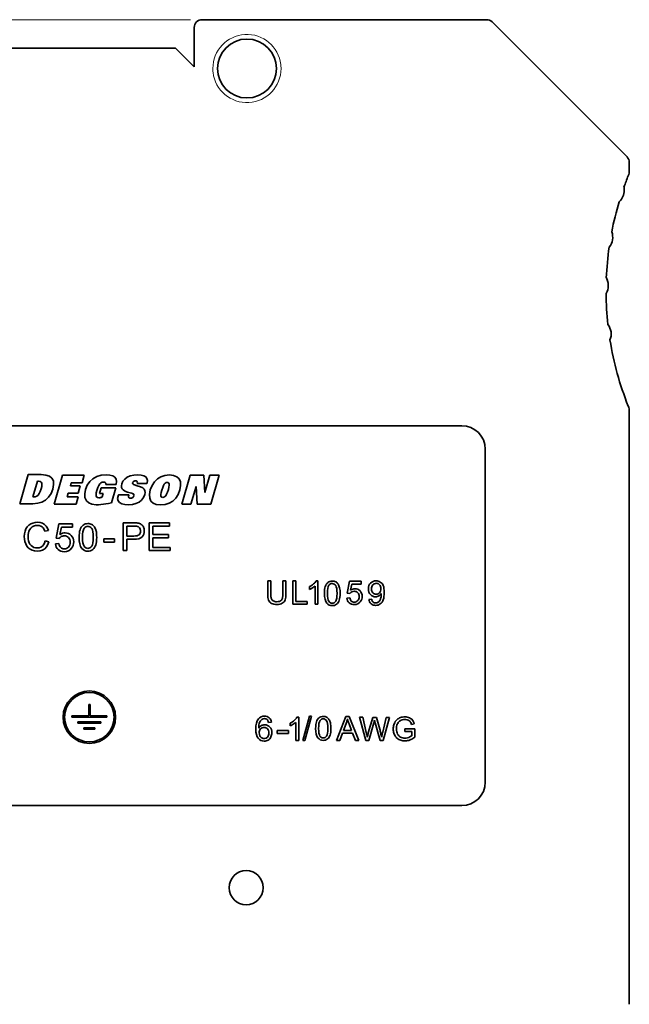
# Model space of a CAD drawing. Header units: millimetres. Extents: x 6 to 292, y 5 to 204.
# Tile 4 of 21: x 104 to 143, y 53 to 117. Entities that reach past the tile are written whole.
import ezdxf
from ezdxf.enums import TextEntityAlignment as Align

# ---------------------------------------------------------------- set-up
doc = ezdxf.new("R2010")
doc.units = ezdxf.units.MM
for name, color, linetype in [('可见', 7, 'Continuous'), ('尺寸层', 7, 'Continuous'), ('相切', 7, 'Continuous')]:
    doc.layers.add(name, color=color, linetype=linetype)
doc.styles.add('SEACAD_Arial_Narrow', font='ARIALN.TTF')
doc.dimstyles.new('DEGSON', dxfattribs={"dimtxt": 2.5, "dimasz": 2.5, "dimexe": 1.25, "dimexo": 0.75, "dimgap": 0.75, "dimtad": 1, "dimdec": 3, "dimdsep": 46, "dimtxsty": 'SEACAD_Arial_Narrow', "dimblk1": '_SE_FILLED', "dimblk2": '_SE_FILLED', "dimsah": 1, "dimcen": 1.25, "dimadec": 1, "dimazin": 0, "dimtfac": 0.7, "dimtdec": 3, "dimtmove": 0, "dimatfit": 3, "dimfxl": 1, "dimtolj": 1, "dimarcsym": 0})

# ---------------------------------------------------------------- blocks, each defined once
blk = doc.blocks.new('SE4')
at = {"layer": '可见', "color": 7, "linetype": 'Continuous', "lineweight": 35}
for p, q in [((115.44, 116.533), (133.808, 116.533)), ((134.162, 116.386), (142.869, 107.679)), ((114.94, 113.493), (114.94, 116.033)), ((101.84, 114.693), (113.74, 114.693)), ((113.74, 114.693), (114.94, 113.493)), ((113.74, 114.693), (114.307, 114.126)), ((143.015, 106.827), (143.015, 107.326)), ((143.015, 91.239), (143.015, 53.01)), ((132.215, 90.333), (83.365, 90.333)), ((133.715, 67.333), (133.715, 88.833)), ((103.679, 85.306), (104.221, 87.181)), ((104.221, 87.181), (105.058, 87.181)), ((105.058, 87.181), (105.367, 87.155)), ((105.367, 87.155), (105.601, 87.079)), ((105.601, 87.079), (105.761, 86.952)), ((105.895, 85.27), (106.436, 87.142)), ((106.436, 87.142), (107.837, 87.142)), ((107.837, 87.142), (107.698, 86.661)), ((108.407, 86.92), (108.658, 87.059)), ((108.658, 87.059), (108.943, 87.143)), ((108.943, 87.143), (109.263, 87.171)), ((109.263, 87.171), (109.5, 87.153)), ((109.5, 87.153), (109.686, 87.1)), ((109.686, 87.1), (109.822, 87.011)), ((110.613, 87.016), (110.807, 87.102)), ((110.807, 87.102), (111.032, 87.153)), ((111.032, 87.153), (111.286, 87.171)), ((111.286, 87.171), (111.509, 87.156)), ((111.509, 87.156), (111.684, 87.112)), ((111.684, 87.112), (111.812, 87.038)), ((111.812, 87.038), (111.891, 86.936)), ((112.562, 86.909), (112.791, 87.049)), ((112.791, 87.049), (113.051, 87.133)), ((113.051, 87.133), (113.34, 87.161)), ((113.34, 87.161), (113.612, 87.133)), ((113.612, 87.133), (113.821, 87.049)), ((113.821, 87.049), (113.968, 86.909)), ((114.138, 85.27), (114.678, 87.142)), ((114.678, 87.142), (115.552, 87.142)), ((115.552, 87.142), (115.632, 86.021)), ((115.632, 86.021), (115.956, 87.142)), ((115.956, 87.142), (116.546, 87.142)), ((116.546, 87.142), (116.005, 85.27)), ((104.821, 86.754), (104.529, 85.742)), ((104.83, 86.755), (104.821, 86.754)), ((104.839, 86.755), (104.83, 86.755)), ((104.848, 86.756), (104.839, 86.755)), ((104.859, 86.756), (104.848, 86.756)), ((104.873, 86.756), (104.859, 86.756)), ((104.889, 86.756), (104.873, 86.756)), ((104.988, 86.744), (104.889, 86.756)), ((105.058, 86.705), (104.988, 86.744)), ((105.1, 86.642), (105.058, 86.705)), ((105.062, 86.258), (105.101, 86.42)), ((105.113, 86.549), (105.1, 86.642)), ((105.101, 86.42), (105.113, 86.549)), ((105.761, 86.952), (105.849, 86.773)), ((105.865, 86.539), (105.81, 86.251)), ((105.849, 86.773), (105.865, 86.539)), ((107.004, 86.661), (106.946, 86.458)), ((106.946, 86.458), (107.59, 86.458)), ((107.698, 86.661), (107.004, 86.661)), ((107.59, 86.458), (107.451, 85.977)), ((107.925, 86.216), (108.037, 86.495)), ((108.037, 86.495), (108.197, 86.73)), ((108.197, 86.73), (108.407, 86.92)), ((108.778, 86.48), (108.717, 86.342)), ((108.843, 86.579), (108.778, 86.48)), ((108.915, 86.646), (108.843, 86.579)), ((108.999, 86.686), (108.915, 86.646)), ((109.095, 86.7), (108.999, 86.686)), ((109.143, 86.695), (109.095, 86.7)), ((109.183, 86.682), (109.143, 86.695)), ((109.213, 86.66), (109.183, 86.682)), ((109.232, 86.629), (109.213, 86.66)), ((109.24, 86.592), (109.232, 86.629)), ((109.237, 86.547), (109.24, 86.592)), ((109.9, 86.547), (109.237, 86.547)), ((109.822, 87.011), (109.905, 86.89)), ((109.903, 86.557), (109.9, 86.547)), ((109.932, 86.738), (109.903, 86.557)), ((109.905, 86.89), (109.932, 86.738)), ((110.241, 86.465), (110.264, 86.583)), ((110.248, 86.361), (110.241, 86.465)), ((110.264, 86.583), (110.338, 86.755)), ((110.338, 86.755), (110.455, 86.9)), ((110.455, 86.9), (110.613, 87.016)), ((110.978, 86.694), (110.963, 86.659)), ((110.963, 86.659), (110.97, 86.596)), ((110.97, 86.596), (111.031, 86.543)), ((111, 86.724), (110.978, 86.694)), ((111.03, 86.749), (111, 86.724)), ((111.065, 86.768), (111.03, 86.749)), ((111.031, 86.543), (111.145, 86.502)), ((111.105, 86.779), (111.065, 86.768)), ((111.148, 86.783), (111.105, 86.779)), ((111.145, 86.502), (111.193, 86.489)), ((111.194, 86.779), (111.148, 86.783)), ((111.193, 86.489), (111.234, 86.478)), ((111.229, 86.765), (111.194, 86.779)), ((111.254, 86.742), (111.229, 86.765)), ((111.234, 86.478), (111.268, 86.468)), ((111.268, 86.71), (111.254, 86.742)), ((111.265, 86.617), (111.271, 86.669)), ((111.886, 86.617), (111.265, 86.617)), ((111.271, 86.669), (111.268, 86.71)), ((111.268, 86.468), (111.473, 86.398)), ((111.473, 86.398), (111.623, 86.322)), ((111.897, 86.656), (111.886, 86.617)), ((111.891, 86.936), (111.92, 86.809)), ((111.92, 86.809), (111.897, 86.656)), ((112.107, 86.192), (112.217, 86.478)), ((112.217, 86.478), (112.369, 86.717)), ((112.369, 86.717), (112.562, 86.909)), ((112.957, 86.483), (112.904, 86.355)), ((113.008, 86.572), (112.957, 86.483)), ((113.063, 86.629), (113.008, 86.572)), ((113.126, 86.664), (113.063, 86.629)), ((113.197, 86.675), (113.126, 86.664)), ((113.261, 86.664), (113.197, 86.675)), ((113.304, 86.632), (113.261, 86.664)), ((113.327, 86.577), (113.304, 86.632)), ((113.309, 86.376), (113.328, 86.494)), ((113.328, 86.494), (113.327, 86.577)), ((113.968, 86.909), (114.05, 86.718)), ((114.063, 86.479), (114.008, 86.194)), ((114.05, 86.718), (114.063, 86.479)), ((115.06, 86.421), (114.728, 85.27)), ((115.132, 85.27), (115.06, 86.421)), ((104.686, 85.753), (104.785, 85.792)), ((104.785, 85.792), (104.869, 85.858)), ((104.869, 85.858), (104.94, 85.956)), ((104.94, 85.956), (105.005, 86.089)), ((105.005, 86.089), (105.062, 86.258)), ((105.698, 85.964), (105.545, 85.728)), ((105.81, 86.251), (105.698, 85.964)), ((106.807, 85.977), (106.743, 85.756)), ((106.743, 85.756), (107.461, 85.756)), ((107.451, 85.977), (106.807, 85.977)), ((107.461, 85.756), (107.321, 85.27)), ((107.873, 85.936), (107.925, 86.216)), ((107.891, 85.697), (107.873, 85.936)), ((108.62, 86.009), (108.605, 85.885)), ((108.605, 85.885), (108.614, 85.796)), ((108.614, 85.796), (108.647, 85.737)), ((108.659, 86.167), (108.62, 86.009)), ((108.717, 86.342), (108.659, 86.167)), ((108.821, 85.962), (108.927, 86.329)), ((109.068, 85.962), (108.821, 85.962)), ((108.927, 86.329), (109.874, 86.329)), ((109.007, 85.749), (109.068, 85.962)), ((109.874, 86.329), (109.597, 85.369)), ((109.997, 85.636), (110.021, 85.803)), ((110.021, 85.803), (110.025, 85.82)), ((110.025, 85.82), (110.03, 85.833)), ((110.03, 85.833), (110.033, 85.845)), ((110.033, 85.845), (110.036, 85.854)), ((110.036, 85.854), (110.04, 85.862)), ((110.04, 85.862), (110.043, 85.871)), ((110.043, 85.871), (110.715, 85.871)), ((110.282, 86.273), (110.248, 86.361)), ((110.346, 86.197), (110.282, 86.273)), ((110.442, 86.131), (110.346, 86.197)), ((110.569, 86.076), (110.442, 86.131)), ((110.636, 86.055), (110.569, 86.076)), ((110.717, 86.03), (110.636, 86.055)), ((110.711, 85.855), (110.699, 85.797)), ((110.699, 85.797), (110.7, 85.75)), ((110.715, 85.871), (110.711, 85.855)), ((110.814, 86.003), (110.717, 86.03)), ((110.905, 85.976), (110.814, 86.003)), ((110.972, 85.952), (110.905, 85.976)), ((111.015, 85.933), (110.972, 85.952)), ((111.004, 85.731), (111.029, 85.764)), ((111.032, 85.92), (111.015, 85.933)), ((111.029, 85.764), (111.046, 85.803)), ((111.044, 85.903), (111.032, 85.92)), ((111.051, 85.883), (111.044, 85.903)), ((111.046, 85.803), (111.052, 85.833)), ((111.054, 85.86), (111.051, 85.883)), ((111.052, 85.833), (111.054, 85.86)), ((111.623, 86.322), (111.716, 86.241)), ((111.749, 85.891), (111.669, 85.704)), ((111.716, 86.241), (111.763, 86.145)), ((111.773, 86.029), (111.749, 85.891)), ((111.763, 86.145), (111.773, 86.029)), ((112.052, 85.909), (112.107, 86.192)), ((112.065, 85.672), (112.052, 85.909)), ((112.81, 86.028), (112.79, 85.905)), ((112.79, 85.905), (112.79, 85.818)), ((112.79, 85.818), (112.812, 85.759)), ((112.851, 86.186), (112.81, 86.028)), ((112.812, 85.759), (112.854, 85.724)), ((112.904, 86.355), (112.851, 86.186)), ((112.988, 85.725), (113.052, 85.762)), ((113.052, 85.762), (113.108, 85.823)), ((113.108, 85.823), (113.161, 85.917)), ((113.161, 85.917), (113.214, 86.049)), ((113.214, 86.049), (113.269, 86.221)), ((113.269, 86.221), (113.309, 86.376)), ((113.897, 85.906), (113.745, 85.666)), ((114.008, 86.194), (113.897, 85.906)), ((104.522, 85.306), (103.679, 85.306)), ((104.838, 85.332), (104.522, 85.306)), ((104.529, 85.742), (104.535, 85.742)), ((104.535, 85.742), (104.542, 85.742)), ((104.542, 85.742), (104.56, 85.74)), ((104.56, 85.74), (104.567, 85.74)), ((104.567, 85.74), (104.572, 85.74)), ((104.572, 85.74), (104.686, 85.753)), ((105.114, 85.411), (104.838, 85.332)), ((105.35, 85.543), (105.114, 85.411)), ((105.545, 85.728), (105.35, 85.543)), ((107.321, 85.27), (105.895, 85.27)), ((107.979, 85.501), (107.891, 85.697)), ((108.131, 85.355), (107.979, 85.501)), ((108.342, 85.268), (108.131, 85.355)), ((108.611, 85.238), (108.342, 85.268)), ((108.759, 85.242), (108.611, 85.238)), ((108.647, 85.737), (108.705, 85.701)), ((108.705, 85.701), (108.789, 85.689)), ((108.914, 85.253), (108.759, 85.242)), ((108.789, 85.689), (108.824, 85.691)), ((108.824, 85.691), (108.859, 85.695)), ((108.859, 85.695), (108.895, 85.704)), ((108.895, 85.704), (108.932, 85.715)), ((109.076, 85.271), (108.914, 85.253)), ((108.932, 85.715), (108.969, 85.73)), ((108.969, 85.73), (109.007, 85.749)), ((109.244, 85.297), (109.076, 85.271)), ((109.417, 85.329), (109.244, 85.297)), ((109.597, 85.369), (109.417, 85.329)), ((110.029, 85.497), (109.997, 85.636)), ((110.117, 85.385), (110.029, 85.497)), ((110.259, 85.303), (110.117, 85.385)), ((110.452, 85.255), (110.259, 85.303)), ((110.697, 85.238), (110.452, 85.255)), ((110.95, 85.258), (110.697, 85.238)), ((110.7, 85.75), (110.714, 85.714)), ((110.714, 85.714), (110.741, 85.688)), ((110.741, 85.688), (110.782, 85.673)), ((110.782, 85.673), (110.836, 85.667)), ((110.836, 85.667), (110.887, 85.671)), ((110.887, 85.671), (110.932, 85.683)), ((110.932, 85.683), (110.972, 85.704)), ((111.178, 85.316), (110.95, 85.258)), ((110.972, 85.704), (111.004, 85.731)), ((111.379, 85.414), (111.178, 85.316)), ((111.546, 85.545), (111.379, 85.414)), ((111.669, 85.704), (111.546, 85.545)), ((112.145, 85.481), (112.065, 85.672)), ((112.289, 85.341), (112.145, 85.481)), ((112.494, 85.257), (112.289, 85.341)), ((112.76, 85.229), (112.494, 85.257)), ((113.058, 85.257), (112.76, 85.229)), ((112.854, 85.724), (112.917, 85.713)), ((112.917, 85.713), (112.988, 85.725)), ((113.322, 85.339), (113.058, 85.257)), ((113.552, 85.477), (113.322, 85.339)), ((113.745, 85.666), (113.552, 85.477)), ((114.728, 85.27), (114.138, 85.27)), ((116.005, 85.27), (115.132, 85.27)), ((104.163, 83.811), (104.265, 83.917)), ((104.265, 83.917), (104.387, 84)), ((104.387, 84), (104.523, 84.061)), ((104.572, 83.861), (104.472, 83.806)), ((104.523, 84.061), (104.669, 84.097)), ((104.688, 83.894), (104.572, 83.861)), ((104.669, 84.097), (104.823, 84.109)), ((104.818, 83.905), (104.688, 83.894)), ((104.932, 83.895), (104.818, 83.905)), ((104.823, 84.109), (104.994, 84.094)), ((105.032, 83.865), (104.932, 83.895)), ((104.994, 84.094), (105.145, 84.048)), ((105.118, 83.816), (105.032, 83.865)), ((105.145, 84.048), (105.278, 83.971)), ((105.278, 83.971), (105.388, 83.867)), ((105.388, 83.867), (105.474, 83.738)), ((106.021, 83.085), (106.194, 84)), ((106.194, 84), (107.081, 84)), ((107.081, 84), (107.08, 83.791)), ((110.352, 82.281), (110.352, 84.073)), ((110.352, 84.073), (111.028, 84.073)), ((111.047, 83.862), (110.589, 83.862)), ((110.589, 83.862), (110.589, 83.221)), ((112.037, 82.278), (112.037, 84.078)), ((112.037, 84.078), (113.346, 84.078)), ((113.346, 83.866), (112.277, 83.866)), ((112.277, 83.866), (112.277, 83.315)), ((113.346, 84.078), (113.346, 83.866)), ((103.974, 83.192), (103.985, 83.371)), ((103.985, 83.371), (104.021, 83.535)), ((104.021, 83.535), (104.081, 83.682)), ((104.081, 83.682), (104.163, 83.811)), ((104.225, 83.311), (104.219, 83.193)), ((104.244, 83.426), (104.225, 83.311)), ((104.276, 83.539), (104.244, 83.426)), ((104.322, 83.643), (104.276, 83.539)), ((104.388, 83.732), (104.322, 83.643)), ((104.472, 83.806), (104.388, 83.732)), ((105.191, 83.744), (105.118, 83.816)), ((105.252, 83.649), (105.191, 83.744)), ((105.3, 83.529), (105.252, 83.649)), ((105.534, 83.585), (105.3, 83.529)), ((105.474, 83.738), (105.534, 83.585)), ((106.369, 83.791), (106.272, 83.312)), ((107.08, 83.791), (106.369, 83.791)), ((110.589, 83.221), (111.053, 83.221)), ((112.277, 83.315), (113.278, 83.315)), ((113.278, 83.315), (113.278, 83.104)), ((103.984, 83.024), (103.974, 83.192)), ((104.016, 82.863), (103.984, 83.024)), ((104.069, 82.709), (104.016, 82.863)), ((104.142, 82.571), (104.069, 82.709)), ((104.219, 83.193), (104.227, 83.046)), ((104.227, 83.046), (104.249, 82.913)), ((104.249, 82.913), (104.286, 82.792)), ((104.286, 82.792), (104.339, 82.688)), ((104.339, 82.688), (104.408, 82.602)), ((104.408, 82.602), (104.494, 82.536)), ((105.139, 82.567), (105.222, 82.656)), ((105.222, 82.656), (105.284, 82.77)), ((105.284, 82.77), (105.327, 82.909)), ((105.327, 82.909), (105.565, 82.849)), ((105.502, 82.669), (105.412, 82.52)), ((105.565, 82.849), (105.502, 82.669)), ((105.981, 82.709), (106.211, 82.729)), ((106.225, 83.058), (106.021, 83.085)), ((109.109, 82.819), (109.109, 83.041)), ((109.109, 83.041), (109.792, 83.041)), ((109.792, 82.819), (109.109, 82.819)), ((109.792, 83.041), (109.792, 82.819)), ((111.049, 83.01), (110.589, 83.01)), ((110.589, 83.01), (110.589, 82.281)), ((113.278, 83.104), (112.277, 83.104)), ((112.277, 83.104), (112.277, 82.491)), ((104.234, 82.457), (104.142, 82.571)), ((104.346, 82.366), (104.234, 82.457)), ((104.48, 82.3), (104.346, 82.366)), ((104.638, 82.261), (104.48, 82.3)), ((104.494, 82.536), (104.591, 82.489)), ((104.591, 82.489), (104.693, 82.461)), ((104.819, 82.248), (104.638, 82.261)), ((104.693, 82.461), (104.8, 82.451)), ((104.8, 82.451), (104.927, 82.464)), ((104.998, 82.265), (104.819, 82.248)), ((104.927, 82.464), (105.04, 82.503)), ((105.156, 82.316), (104.998, 82.265)), ((105.04, 82.503), (105.139, 82.567)), ((105.296, 82.402), (105.156, 82.316)), ((105.412, 82.52), (105.296, 82.402)), ((110.589, 82.281), (110.352, 82.281)), ((113.388, 82.278), (112.037, 82.278)), ((112.277, 82.491), (113.388, 82.491)), ((113.388, 82.491), (113.388, 82.278)), ((119.683, 79.46), (119.683, 80.323)), ((119.683, 80.323), (119.881, 80.323)), ((119.881, 80.323), (119.881, 79.461)), ((120.66, 79.46), (120.66, 80.323)), ((120.66, 80.323), (120.858, 80.323)), ((120.858, 80.323), (120.858, 79.459)), ((121.294, 78.829), (121.295, 80.322)), ((121.295, 80.322), (121.493, 80.322)), ((121.493, 80.322), (121.492, 79.005)), ((122.806, 80.328), (122.923, 80.328)), ((122.923, 80.328), (122.923, 78.828)), ((124.818, 79.534), (124.963, 80.301)), ((124.963, 80.301), (125.706, 80.3)), ((125.11, 80.125), (125.029, 79.724)), ((125.706, 80.125), (125.11, 80.125)), ((125.706, 80.3), (125.706, 80.125)), ((122.373, 79.776), (122.373, 79.956)), ((122.74, 78.828), (122.74, 79.997)), ((124.99, 79.511), (124.818, 79.534)), ((122.228, 78.828), (121.294, 78.829)), ((121.492, 79.005), (122.228, 79.005)), ((122.228, 79.005), (122.228, 78.828)), ((122.923, 78.828), (122.74, 78.828)), ((124.785, 79.219), (124.978, 79.235)), ((126.392, 79.149), (126.209, 79.132)), ((108.215, 72.347), (108.129, 72.347)), ((108.129, 72.347), (108.129, 71.618)), ((108.215, 71.618), (108.215, 72.347)), ((107.036, 71.532), (107.036, 71.618)), ((107.036, 71.618), (108.129, 71.618)), ((107.036, 71.532), (109.307, 71.532)), ((107.422, 71.147), (107.422, 71.232)), ((107.422, 71.232), (108.922, 71.232)), ((107.422, 71.147), (108.922, 71.147)), ((108.215, 71.618), (109.307, 71.618)), ((108.922, 71.147), (108.922, 71.232)), ((109.307, 71.618), (109.307, 71.532)), ((119.923, 71.209), (119.731, 71.194)), ((121.136, 71.157), (121.21, 71.195)), ((121.136, 70.98), (121.136, 71.157)), ((121.21, 71.195), (121.28, 71.237)), ((121.28, 71.237), (121.345, 71.283)), ((121.345, 71.283), (121.405, 71.332)), ((121.454, 71.159), (121.396, 71.117)), ((121.405, 71.332), (121.474, 71.401)), ((121.503, 71.201), (121.454, 71.159)), ((121.474, 71.401), (121.529, 71.467)), ((121.502, 70.032), (121.503, 71.201)), ((121.529, 71.467), (121.568, 71.532)), ((121.568, 71.532), (121.686, 71.532)), ((121.686, 71.532), (121.686, 70.032)), ((122.384, 71.589), (121.945, 70.021)), ((122.516, 71.589), (122.077, 70.021)), ((122.384, 71.589), (122.516, 71.589)), ((124.117, 70.033), (124.714, 71.587)), ((124.714, 71.587), (124.935, 71.587)), ((124.935, 71.587), (125.571, 70.033)), ((126.008, 70.031), (125.612, 71.525)), ((125.612, 71.525), (125.815, 71.525)), ((125.815, 71.525), (126.042, 70.546)), ((126.172, 70.516), (126.457, 71.524)), ((126.527, 71.169), (126.21, 70.031)), ((126.457, 71.524), (126.696, 71.524)), ((126.541, 71.22), (126.527, 71.169)), ((126.556, 71.279), (126.541, 71.22)), ((126.571, 71.344), (126.556, 71.279)), ((126.579, 71.31), (126.571, 71.344)), ((126.595, 71.252), (126.579, 71.31)), ((126.618, 71.169), (126.595, 71.252)), ((126.932, 70.031), (126.618, 71.169)), ((126.696, 71.524), (126.909, 70.768)), ((127.1, 70.564), (127.334, 71.524)), ((127.533, 71.524), (127.123, 70.031)), ((127.334, 71.524), (127.533, 71.524)), ((127.847, 71.113), (127.875, 71.177)), ((127.875, 71.177), (127.914, 71.249)), ((127.914, 71.249), (127.96, 71.313)), ((127.96, 71.313), (128.013, 71.369)), ((128.013, 71.369), (128.072, 71.417)), ((128.101, 71.184), (128.069, 71.135)), ((128.072, 71.417), (128.137, 71.458)), ((128.138, 71.23), (128.101, 71.184)), ((128.137, 71.458), (128.195, 71.486)), ((128.183, 71.272), (128.138, 71.23)), ((128.236, 71.309), (128.183, 71.272)), ((128.195, 71.486), (128.257, 71.509)), ((128.298, 71.339), (128.236, 71.309)), ((128.257, 71.509), (128.321, 71.526)), ((128.368, 71.362), (128.298, 71.339)), ((128.321, 71.526), (128.388, 71.539)), ((128.446, 71.376), (128.368, 71.362)), ((128.388, 71.539), (128.458, 71.547)), ((128.532, 71.38), (128.446, 71.376)), ((128.458, 71.547), (128.531, 71.549)), ((128.531, 71.549), (128.61, 71.546)), ((128.605, 71.376), (128.532, 71.38)), ((128.674, 71.363), (128.605, 71.376)), ((128.61, 71.546), (128.685, 71.536)), ((128.738, 71.341), (128.674, 71.363)), ((128.685, 71.536), (128.757, 71.52)), ((128.795, 71.312), (128.738, 71.341)), ((128.757, 71.52), (128.824, 71.497)), ((128.843, 71.277), (128.795, 71.312)), ((128.824, 71.497), (128.905, 71.457)), ((128.881, 71.236), (128.843, 71.277)), ((128.912, 71.187), (128.881, 71.236)), ((128.905, 71.457), (128.974, 71.408)), ((128.94, 71.128), (128.912, 71.187)), ((128.974, 71.408), (129.029, 71.35)), ((129.029, 71.35), (129.075, 71.282)), ((129.075, 71.282), (129.113, 71.2)), ((129.113, 71.2), (129.143, 71.106)), ((107.807, 70.761), (107.807, 70.847)), ((107.807, 70.847), (108.536, 70.847)), ((107.807, 70.761), (108.536, 70.761)), ((108.536, 70.761), (108.536, 70.847)), ((120.293, 70.665), (121.029, 70.665)), ((120.293, 70.481), (120.293, 70.665)), ((121.029, 70.665), (121.029, 70.481)), ((121.195, 71.005), (121.136, 70.98)), ((121.26, 71.036), (121.195, 71.005)), ((121.329, 71.075), (121.26, 71.036)), ((121.396, 71.117), (121.329, 71.075)), ((124.736, 71.127), (124.565, 70.671)), ((124.565, 70.671), (125.092, 70.671)), ((125.092, 70.671), (124.93, 71.101)), ((126.042, 70.546), (126.06, 70.469)), ((126.16, 70.469), (126.172, 70.516)), ((126.909, 70.768), (126.929, 70.698)), ((126.929, 70.698), (126.946, 70.63)), ((126.946, 70.63), (126.963, 70.562)), ((126.963, 70.562), (126.978, 70.495)), ((127.078, 70.475), (127.1, 70.564)), ((127.783, 70.77), (127.786, 70.842)), ((127.785, 70.698), (127.783, 70.77)), ((127.793, 70.628), (127.785, 70.698)), ((127.786, 70.842), (127.793, 70.912)), ((127.793, 70.912), (127.806, 70.981)), ((127.806, 70.56), (127.793, 70.628)), ((127.806, 70.981), (127.824, 71.048)), ((127.824, 70.495), (127.806, 70.56)), ((127.824, 71.048), (127.847, 71.113)), ((127.99, 70.862), (127.987, 70.782)), ((127.987, 70.782), (127.991, 70.686)), ((128.001, 70.938), (127.99, 70.862)), ((127.991, 70.686), (128.004, 70.599)), ((128.019, 71.012), (128.001, 70.938)), ((128.004, 70.599), (128.025, 70.519)), ((128.044, 71.083), (128.019, 71.012)), ((128.025, 70.519), (128.056, 70.448)), ((128.069, 71.135), (128.044, 71.083)), ((128.532, 70.791), (129.165, 70.792)), ((128.532, 70.616), (128.532, 70.791)), ((128.971, 70.616), (128.532, 70.616)), ((128.964, 71.057), (128.94, 71.128)), ((129.143, 71.106), (128.964, 71.057)), ((128.971, 70.338), (128.971, 70.616)), ((129.165, 70.792), (129.165, 70.238)), ((121.029, 70.481), (120.293, 70.481)), ((121.686, 70.032), (121.502, 70.032)), ((121.945, 70.021), (122.077, 70.021)), ((124.335, 70.033), (124.117, 70.033)), ((124.506, 70.503), (124.335, 70.033)), ((125.156, 70.503), (124.506, 70.503)), ((125.337, 70.033), (125.156, 70.503)), ((125.571, 70.033), (125.337, 70.033)), ((126.21, 70.031), (126.008, 70.031)), ((126.06, 70.469), (126.076, 70.392)), ((126.076, 70.392), (126.091, 70.316)), ((126.091, 70.316), (126.105, 70.24)), ((126.105, 70.24), (126.138, 70.377)), ((126.138, 70.377), (126.16, 70.469)), ((127.123, 70.031), (126.932, 70.031)), ((126.978, 70.495), (126.992, 70.43)), ((126.992, 70.43), (127.004, 70.365)), ((127.004, 70.365), (127.015, 70.302)), ((127.015, 70.302), (127.025, 70.24)), ((127.025, 70.24), (127.04, 70.313)), ((127.04, 70.313), (127.058, 70.392)), ((127.058, 70.392), (127.078, 70.475)), ((127.847, 70.432), (127.824, 70.495)), ((127.875, 70.371), (127.847, 70.432)), ((127.915, 70.304), (127.875, 70.371)), ((127.962, 70.242), (127.915, 70.304)), ((128.016, 70.188), (127.962, 70.242)), ((128.078, 70.14), (128.016, 70.188)), ((128.056, 70.448), (128.094, 70.385)), ((128.146, 70.099), (128.078, 70.14)), ((128.094, 70.385), (128.14, 70.331)), ((128.14, 70.331), (128.194, 70.285)), ((128.207, 70.07), (128.146, 70.099)), ((128.194, 70.285), (128.256, 70.248)), ((128.27, 70.047), (128.207, 70.07)), ((128.256, 70.248), (128.323, 70.22)), ((128.336, 70.028), (128.27, 70.047)), ((128.323, 70.22), (128.391, 70.199)), ((128.404, 70.015), (128.336, 70.028)), ((128.391, 70.199), (128.462, 70.187)), ((128.474, 70.007), (128.404, 70.015)), ((128.462, 70.187), (128.535, 70.183)), ((128.546, 70.005), (128.474, 70.007)), ((128.535, 70.183), (128.62, 70.188)), ((128.627, 70.008), (128.546, 70.005)), ((128.62, 70.188), (128.703, 70.205)), ((128.707, 70.019), (128.627, 70.008)), ((128.703, 70.205), (128.785, 70.232)), ((128.786, 70.037), (128.707, 70.019)), ((128.785, 70.232), (128.861, 70.266)), ((128.864, 70.063), (128.786, 70.037)), ((128.861, 70.266), (128.922, 70.301)), ((128.926, 70.089), (128.864, 70.063)), ((128.922, 70.301), (128.971, 70.338)), ((128.986, 70.119), (128.926, 70.089)), ((129.047, 70.154), (128.986, 70.119)), ((129.106, 70.194), (129.047, 70.154)), ((129.165, 70.238), (129.106, 70.194)), ((83.365, 65.833), (132.215, 65.833))]:
    blk.add_line(p, q, dxfattribs=at)
for centre, radius in [((118.34, 113.383), 1.9), ((108.172, 71.532), 1.692), ((108.172, 71.532), 1.595), ((118.29, 60.533), 1.1)]:
    blk.add_circle(centre, radius, dxfattribs=at)
for centre, radius, start, end in [((115.44, 116.033), 0.5, 90, 180.00001), ((133.808, 116.033), 0.5, 45, 89.99885), ((142.515, 107.326), 0.5, 1.36173, 45), ((142.515, 107.326), 0.5, 359.99758, 22.48376), ((142.015, 106.827), 1, 338.21311, 359.99992), ((142.511, 107.326), 0.505, 0.01067, 1.35652), ((161.515, 99.033), 20, 158.21311, 160.41152), ((161.515, 99.033), 20, 158.21322, 160.4115), ((141.694, 105.533), 1, 311.84406, 0), ((141.693, 105.533), 1.001, 0.0052, 11.83887), ((141.694, 105.533), 1, 359.20289, 11.84405), ((161.515, 99.033), 20, 163.27661, 169.00857), ((161.515, 99.033), 20, 163.27659, 169.00856), ((140.945, 102.497), 1, 320.44112, 20.44112), ((140.945, 102.497), 1, 320.4411, 20.4411), ((161.515, 99.033), 20, 171.87366, 177.60563), ((161.515, 99.033), 20, 171.87365, 177.60561), ((140.659, 99.383), 1, 329.03817, 29.03817), ((140.659, 99.383), 1, 10.45446, 29.03816), ((161.515, 99.033), 20, 180.47072, 186.21245), ((161.515, 99.033), 20, 180.4707, 186.21244), ((140.844, 96.254), 1, 337.35977, 37.95602), ((140.844, 96.254), 1, 337.35975, 37.956), ((161.515, 99.033), 20, 189.10333, 201.78691), ((142.015, 91.239), 1, 0.00099, 21.78691), ((132.215, 88.833), 1.5, 0, 89.99994), ((108.168, 83.451), 0.62, 130.76833, 163.1951), ((108.103, 83.554), 0.468, 32.29519, 61.8214), ((111.06, 82.408), 1.665, 81.59509, 91.11633), ((111.084, 82.806), 1.057, 79.92351, 91.97059), ((111.225, 83.522), 0.54, 56.59017, 81.59509), ((111.264, 83.612), 0.443, 25.02955, 54.41548), ((106.621, 82.887), 0.536, 44.3983, 91.20546), ((108.072, 83.57), 0.277, 89.15676, 146.68279), ((107.757, 83.344), 0.873, 13.35831, 31.85255), ((111.199, 83.588), 0.267, 34.72899, 74.83584), ((111.168, 83.531), 0.308, 313.24331, 3.09563), ((111.151, 83.557), 0.324, 358.30453, 34.46125), ((111.164, 83.543), 0.556, 317.59059, 1.26087), ((111.169, 83.561), 0.551, 359.35347, 25.65725), ((106.541, 82.85), 0.379, 118.61895, 146.63916), ((107.985, 82.82), 0.624, 310.94208, 343.19963), ((108.058, 82.727), 0.481, 218.63737, 272.33932), ((108.096, 82.729), 0.483, 267.81799, 308.0567), ((121.887, 80.997), 1.149, 295.02049, 311.09304), ((123.928, 79.805), 0.554, 130.76833, 163.1951), ((123.842, 79.91), 0.247, 88.21494, 146.68279), ((123.841, 79.89), 0.267, 31.88418, 88.21493), ((123.87, 79.896), 0.418, 32.29519, 61.8214), ((123.561, 79.709), 0.779, 13.35831, 31.85255), ((126.658, 79.864), 0.469, 88.66215, 136.219), ((126.694, 79.882), 0.293, 90.4534, 139.75317), ((126.672, 79.832), 0.501, 56.80634, 90.31356), ((126.693, 79.899), 0.276, 40.54845, 90.12088), ((126.664, 79.826), 0.511, 22.21044, 56.47828), ((122.827, 79.561), 1.527, 358.5074, 12.37328), ((125.256, 79.335), 0.319, 118.79093, 146.59132), ((125.259, 79.324), 0.331, 89.4278, 118.25672), ((125.321, 79.368), 0.449, 44.41604, 91.26633), ((126.634, 79.736), 0.437, 222.7787, 270.80026), ((126.64, 79.741), 0.44, 299.22055, 327.49306), ((126.04, 79.467), 0.972, 346.08011, 359.96741), ((125.455, 79.441), 1.557, 0.92429, 2.32239), ((120.122, 79.243), 0.413, 202.40861, 242.48301), ((120.169, 79.27), 0.269, 200.76095, 241.76952), ((123.83, 79.158), 0.429, 218.63737, 272.33932), ((123.864, 79.16), 0.431, 267.81799, 308.0567), ((123.765, 79.241), 0.557, 310.94208, 343.19963), ((125.271, 79.239), 0.286, 268.80519, 319.40498), ((126.645, 79.17), 0.438, 184.8825, 227.25155), ((126.627, 79.183), 0.436, 230.09468, 272.34396), ((126.64, 79.148), 0.245, 229.58428, 272.27427), ((126.643, 79.724), 0.424, 269.67829, 299.98672), ((126.655, 79.246), 0.5, 268.83746, 305.3942), ((126.656, 79.193), 0.289, 268.78281, 300.7381), ((126.632, 79.227), 0.331, 301.29979, 327.96619), ((126.365, 79.37), 0.633, 329.77985, 347.48502), ((126.606, 79.285), 0.56, 307.18933, 341.49751), ((119.46, 71.113), 0.489, 88.06203, 140.98775), ((119.573, 71.039), 0.443, 127.5843, 159.26647), ((119.46, 71.176), 0.266, 89.1516, 126.40046), ((119.468, 71.184), 0.259, 42.80271, 90.82239), ((119.493, 71.154), 0.448, 50.0475, 92.17021), ((119.479, 71.169), 0.446, 5.13481, 47.4069), ((123.345, 71.085), 0.538, 130.76833, 163.1951), ((123.261, 71.188), 0.24, 88.21481, 146.68279), ((123.261, 71.168), 0.26, 31.88418, 88.21481), ((123.288, 71.174), 0.406, 32.29519, 61.8214), ((122.989, 70.992), 0.757, 13.35831, 31.85255), ((122.276, 70.849), 1.484, 358.5074, 12.37328), ((122.865, 71.816), 1.994, 339.77527, 348.65567), ((128.818, 72.609), 4.17, 196.50645, 201.18754), ((119.485, 70.592), 0.451, 117.84267, 147.77718), ((119.474, 70.544), 0.341, 136.92809, 182.32573), ((119.581, 70.53), 0.448, 179.9582, 205.24772), ((119.487, 70.575), 0.467, 90.11459, 117.10881), ((119.491, 70.601), 0.441, 42.65554, 90.63993), ((119.467, 70.467), 0.318, 203.68194, 237.10678), ((119.451, 70.432), 0.28, 235.99706, 319.71393), ((119.465, 70.459), 0.468, 301.67891, 334.24381), ((123.25, 70.457), 0.417, 218.63737, 272.33932), ((123.283, 70.459), 0.419, 267.81799, 308.0567), ((123.187, 70.538), 0.541, 310.94208, 343.19963), ((132.215, 67.333), 1.5, 269.99986, 359.99962)]:
    blk.add_arc(centre, radius, start, end, dxfattribs=at)
for points, knots in [([(107.763, 83.921), (107.846, 83.989), (107.951, 84.023), (108.078, 84.023), (108.171, 84.023), (108.253, 84.004), (108.324, 83.967)], [0, 0, 0, 0, 0.5, 0.5, 0.5, 1, 1, 1, 1]), ([(108.325, 82.564), (108.392, 82.659), (108.426, 82.849), (108.426, 83.134), (108.426, 83.421), (108.392, 83.611), (108.325, 83.705)], [0, 0, 0, 0, 0.5, 0.5, 0.5, 1, 1, 1, 1]), ([(123.566, 80.224), (123.641, 80.285), (123.735, 80.315), (123.847, 80.315), (123.931, 80.315), (124.004, 80.298), (124.067, 80.265)], [0, 0, 0, 0, 0.5, 0.5, 0.5, 1, 1, 1, 1]), ([(126.471, 80.071), (126.408, 80.002), (126.376, 79.912), (126.376, 79.802), (126.376, 79.703), (126.406, 79.623), (126.466, 79.561)], [0, 0, 0, 0, 0.5, 0.5, 0.5, 1, 1, 1, 1]), ([(119.881, 79.461), (119.881, 79.42), (119.882, 79.379), (119.885, 79.338), (119.887, 79.311), (119.89, 79.283), (119.895, 79.256), (119.9, 79.228), (119.907, 79.2), (119.917, 79.174)], [0, 0, 0, 0, 0.422072, 0.422072, 0.422072, 0.708472, 0.708472, 0.708472, 1, 1, 1, 1]), ([(120.567, 79.081), (120.614, 79.13), (120.633, 79.197), (120.657, 79.327), (120.66, 79.394), (120.66, 79.46)], [0, 0, 0, 0, 0.5, 0.5, 1, 1, 1, 1]), ([(120.858, 79.459), (120.858, 79.399), (120.855, 79.338), (120.84, 79.218), (120.829, 79.158), (120.807, 79.102)], [0, 0, 0, 0, 0.5, 0.5, 1, 1, 1, 1]), ([(124.068, 79.013), (124.128, 79.097), (124.158, 79.267), (124.158, 79.522), (124.158, 79.777), (124.128, 79.947), (124.068, 80.031)], [0, 0, 0, 0, 0.5, 0.5, 0.5, 1, 1, 1, 1]), ([(126.466, 79.561), (126.526, 79.499), (126.599, 79.468), (126.687, 79.468), (126.775, 79.468), (126.848, 79.499), (126.904, 79.561)], [0, 0, 0, 0, 0.5, 0.5, 0.5, 1, 1, 1, 1]), ([(122.994, 71.493), (123.066, 71.552), (123.157, 71.581), (123.267, 71.581), (123.348, 71.581), (123.419, 71.565), (123.48, 71.532)], [0, 0, 0, 0, 0.5, 0.5, 0.5, 1, 1, 1, 1]), ([(123.481, 70.316), (123.539, 70.398), (123.568, 70.563), (123.568, 70.81), (123.568, 71.059), (123.539, 71.224), (123.481, 71.305)], [0, 0, 0, 0, 0.5, 0.5, 0.5, 1, 1, 1, 1]), ([(119.666, 70.777), (119.608, 70.84), (119.535, 70.871), (119.447, 70.871), (119.36, 70.871), (119.286, 70.84), (119.225, 70.777)], [0, 0, 0, 0, 0.5, 0.5, 0.5, 1, 1, 1, 1]), ([(119.815, 70.899), (119.906, 70.804), (119.951, 70.682), (119.951, 70.531), (119.951, 70.432), (119.93, 70.341), (119.887, 70.256)], [0, 0, 0, 0, 0.5, 0.5, 0.5, 1, 1, 1, 1]), ([(119.711, 70.061), (119.637, 70.016), (119.553, 69.993), (119.458, 69.993), (119.297, 69.993), (119.165, 70.052), (119.064, 70.171)], [0, 0, 0, 0, 0.5, 0.5, 0.5, 1, 1, 1, 1])]:
    blk.add_open_spline(points, degree=3, knots=knots, dxfattribs=at)
for points in [[(106.272, 83.312), (106.379, 83.387), (106.492, 83.424), (106.61, 83.424)], [(106.551, 83.23), (106.48, 83.231), (106.417, 83.215), (106.36, 83.183)], [(106.826, 83.122), (106.756, 83.194), (106.665, 83.231), (106.551, 83.23)], [(107.003, 83.262), (107.11, 83.154), (107.164, 83.015), (107.164, 82.846)], [(107.51, 83.134), (107.51, 83.34), (107.532, 83.506), (107.574, 83.631)], [(107.84, 83.722), (107.767, 83.616), (107.73, 83.42), (107.73, 83.134)], [(108.325, 83.705), (108.258, 83.799), (108.175, 83.846), (108.076, 83.846)], [(108.606, 83.545), (108.632, 83.444), (108.645, 83.307), (108.645, 83.134)], [(111.053, 83.221), (111.206, 83.221), (111.315, 83.25), (111.379, 83.307)], [(106.157, 82.348), (106.054, 82.439), (105.996, 82.56), (105.981, 82.709)], [(106.211, 82.729), (106.228, 82.617), (106.268, 82.533), (106.329, 82.476)], [(106.822, 82.51), (106.894, 82.59), (106.931, 82.695), (106.931, 82.827)], [(106.931, 82.827), (106.931, 82.952), (106.896, 83.05), (106.826, 83.122)], [(107.164, 82.846), (107.163, 82.684), (107.116, 82.545), (107.022, 82.428)], [(107.683, 82.426), (107.568, 82.571), (107.51, 82.807), (107.51, 83.134)], [(107.73, 83.134), (107.73, 82.848), (107.764, 82.658), (107.831, 82.563)], [(108.645, 83.134), (108.646, 82.93), (108.624, 82.765), (108.583, 82.64)], [(111.574, 83.168), (111.477, 83.063), (111.302, 83.01), (111.049, 83.01)], [(106.554, 82.212), (106.392, 82.212), (106.259, 82.257), (106.157, 82.348)], [(106.329, 82.476), (106.392, 82.42), (106.466, 82.391), (106.554, 82.391)], [(106.554, 82.391), (106.659, 82.392), (106.749, 82.431), (106.822, 82.51)], [(107.022, 82.428), (106.908, 82.284), (106.751, 82.212), (106.554, 82.212)], [(107.831, 82.563), (107.897, 82.469), (107.98, 82.422), (108.078, 82.421)], [(108.078, 82.421), (108.176, 82.422), (108.258, 82.469), (108.325, 82.564)], [(122.643, 80.13), (122.72, 80.198), (122.774, 80.264), (122.806, 80.328)], [(123.636, 80.046), (123.57, 79.952), (123.537, 79.777), (123.537, 79.522)], [(126.319, 80.189), (126.226, 80.093), (126.18, 79.966), (126.18, 79.808)], [(126.99, 79.818), (126.99, 79.927), (126.961, 80.014), (126.902, 80.078)], [(119.74, 79.086), (119.702, 79.177), (119.683, 79.302), (119.683, 79.46)], [(122.566, 79.871), (122.494, 79.829), (122.43, 79.797), (122.373, 79.776)], [(122.74, 79.997), (122.696, 79.955), (122.638, 79.913), (122.566, 79.871)], [(123.341, 79.521), (123.341, 79.705), (123.36, 79.853), (123.398, 79.965)], [(123.495, 78.89), (123.392, 79.019), (123.341, 79.23), (123.341, 79.521)], [(123.537, 79.522), (123.537, 79.267), (123.567, 79.097), (123.627, 79.012)], [(124.354, 79.521), (124.354, 79.339), (124.335, 79.192), (124.298, 79.08)], [(125.029, 79.724), (125.119, 79.787), (125.213, 79.818), (125.312, 79.818)], [(125.493, 79.565), (125.435, 79.625), (125.358, 79.656), (125.262, 79.656)], [(125.581, 79.317), (125.581, 79.422), (125.552, 79.504), (125.493, 79.565)], [(125.642, 79.682), (125.731, 79.592), (125.776, 79.475), (125.776, 79.334)], [(126.18, 79.808), (126.18, 79.656), (126.225, 79.533), (126.314, 79.44)], [(126.904, 79.561), (126.962, 79.623), (126.99, 79.709), (126.99, 79.818)], [(127.202, 79.582), (127.202, 79.773), (127.18, 79.918), (127.136, 80.019)], [(127.137, 79.107), (127.18, 79.225), (127.201, 79.383), (127.202, 79.582)], [(120.274, 78.804), (120.134, 78.804), (120.019, 78.828), (119.931, 78.876)], [(120.041, 79.032), (120.1, 78.998), (120.172, 78.982), (120.257, 78.982)], [(120.257, 78.982), (120.402, 78.982), (120.506, 79.015), (120.567, 79.081)], [(120.623, 78.887), (120.534, 78.831), (120.418, 78.804), (120.274, 78.804)], [(120.807, 79.102), (120.773, 79.014), (120.711, 78.942), (120.623, 78.887)], [(123.627, 79.012), (123.686, 78.928), (123.76, 78.886), (123.847, 78.886)], [(123.847, 78.886), (123.935, 78.886), (124.009, 78.928), (124.068, 79.013)], [(124.932, 78.916), (124.847, 78.992), (124.798, 79.093), (124.785, 79.219)], [(125.265, 78.802), (125.129, 78.802), (125.018, 78.84), (124.932, 78.916)], [(124.978, 79.235), (124.992, 79.141), (125.025, 79.071), (125.077, 79.024)], [(125.077, 79.024), (125.129, 78.976), (125.192, 78.953), (125.265, 78.953)], [(125.658, 78.983), (125.562, 78.862), (125.431, 78.802), (125.265, 78.802)], [(125.489, 79.052), (125.551, 79.119), (125.581, 79.207), (125.581, 79.317)], [(125.776, 79.334), (125.776, 79.198), (125.736, 79.081), (125.658, 78.983)], [(126.481, 78.962), (126.437, 79.001), (126.408, 79.063), (126.392, 79.149)], [(118.911, 70.757), (118.911, 71.062), (118.967, 71.283), (119.08, 71.421)], [(119.158, 71.196), (119.123, 71.111), (119.105, 70.99), (119.104, 70.832)], [(119.731, 71.194), (119.714, 71.27), (119.689, 71.326), (119.658, 71.36)], [(122.775, 70.81), (122.775, 70.989), (122.793, 71.132), (122.83, 71.241)], [(123.061, 71.32), (122.997, 71.228), (122.965, 71.058), (122.965, 70.81)], [(119.064, 70.171), (118.962, 70.29), (118.911, 70.485), (118.911, 70.757)], [(119.665, 70.251), (119.724, 70.317), (119.753, 70.406), (119.753, 70.519)], [(119.753, 70.519), (119.753, 70.628), (119.724, 70.714), (119.666, 70.777)], [(122.924, 70.197), (122.825, 70.322), (122.775, 70.527), (122.775, 70.81)], [(122.965, 70.81), (122.965, 70.563), (122.994, 70.398), (123.052, 70.315)], [(123.759, 70.81), (123.759, 70.633), (123.741, 70.49), (123.704, 70.382)], [(123.052, 70.315), (123.11, 70.233), (123.182, 70.193), (123.267, 70.192)], [(123.267, 70.192), (123.352, 70.192), (123.423, 70.234), (123.481, 70.316)]]:
    blk.add_open_spline(points, degree=3, dxfattribs=at)
at = {"layer": '相切', "color": 7, "linetype": 'Continuous', "lineweight": 13}
for centre, radius, start, end in [((118.341, 113.383), 2.2, 6.61542, 179.99905), ((118.357, 113.382), 2.217, 179.98502, 186.54956), ((118.34, 113.383), 2.2, 186.61105, 0.00358), ((118.322, 113.383), 2.219, 0.00797, 6.56613)]:
    blk.add_arc(centre, radius, start, end, dxfattribs=at)
blk = doc.blocks.new('DMBLK143')
at = {"layer": '尺寸层', "linetype": 'Continuous', "lineweight": 13}
for points in [[(58.491, 114.033), (59.325, 114.033), (58.908, 116.533)], [(58.491, 42.974), (58.908, 40.474), (59.325, 42.974)]]:
    blk.add_hatch(color=7, dxfattribs=at).paths.add_polyline_path(points)
at = {"layer": '尺寸层', "color": 7, "linetype": 'Continuous', "lineweight": 13}
for p, q in [((114.69, 116.533), (57.658, 116.533)), ((58.908, 116.533), (58.908, 40.474)), ((119.797, 40.474), (57.658, 40.474))]:
    blk.add_line(p, q, dxfattribs=at)
at = {"layer": '尺寸层', "color": 7, "linetype": 'Continuous', "lineweight": 13, "style": 'SEACAD_Arial_Narrow'}
blk.add_text('76.1', height=2.5, rotation=90, dxfattribs=at).set_placement((55.658, 75.719), align=Align.TOP_LEFT)
blk = doc.blocks.new('_SE_FILLED')
at = {"color": 0}
blk.add_line((0, 0), (-1, 0), dxfattribs=at)
blk.add_solid([(0, 0), (-1, -0.1665), (-1, 0.1665), (0, 0)], dxfattribs=at)

msp = doc.modelspace()

# ---------------------------------------------------------------- block references
at = {"layer": '尺寸层'}
msp.add_blockref('SE4', (0, 0), dxfattribs=at)

# ---------------------------------------------------------------- dimensions: what is measured, and where the dimension line sits
at = {"layer": '尺寸层', "color": 7, "linetype": 'Continuous', "lineweight": 13}
dim = msp.add_linear_dim(base=(58.9081, 40.4739), p1=(133.8084, 116.533), p2=(120.5475, 40.4739), angle=90, text='\\A1;<>', dimstyle='DEGSON', override={"dimdec": 1}, dxfattribs=at)
dim.commit()
dim.dimension.update_dxf_attribs({"geometry": 'DMBLK143', "text_midpoint": (58.9081, 78.5034), "dimtype": 160})

doc.saveas('drawing.dxf')
